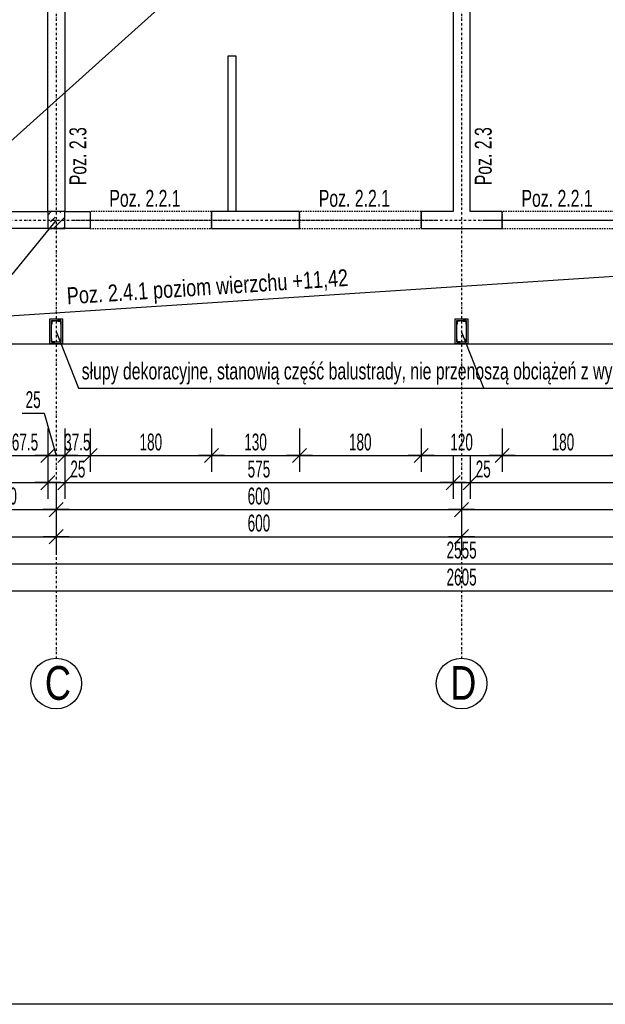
# Model space of a CAD drawing. Header units: millimetres. Extents: x 4959 to 18685, y -2779 to 1721.
# Tile 26 of 41: x 15918 to 16785, y -2278 to -820. Entities that reach past the tile are written whole.
import ezdxf

# ---------------------------------------------------------------- set-up
doc = ezdxf.new("R2010")
doc.units = ezdxf.units.MM
doc.header["$LTSCALE"] = 10
doc.linetypes.add('MO', pattern=[0.7, 0.35, -0.17, 0.01, -0.17])
doc.linetypes.add('MP', pattern=[0.36, 0.2, -0.16])
for name, color, linetype in [('BA_prg', 3, 'Continuous'), ('BA_szr', 1, 'Continuous'), ('BA_txs', 2, 'Continuous'), ('BA_wym', 1, 'Continuous'), ('BD_lpm', 1, 'MP'), ('BD_osm', 1, 'MO'), ('BD_txs', 2, 'Continuous'), ('BD_wic', 1, 'Continuous'), ('BD_wig', 3, 'Continuous'), ('BZ_odn', 1, 'Continuous'), ('BZ_txs', 2, 'Continuous')]:
    doc.layers.add(name, color=color, linetype=linetype)
doc.styles.add('BIKTS', font='bikromsw.shx', dxfattribs={"width": 0.8})
doc.styles.add('BIKWYM', font='bikromsw.shx', dxfattribs={"width": 0.6})
doc.dimstyles.new('BA_KR_100_cm', dxfattribs={"dimtxt": 25, "dimasz": 1.666667, "dimexe": 24, "dimexo": 0, "dimgap": 0, "dimtad": 0, "dimdec": 1, "dimrnd": 0.5, "dimzin": 9, "dimdsep": 46, "dimtxsty": 'BIKWYM', "dimblk": 'WYM-KR', "dimcen": 0, "dimdle": 20, "dimclrd": 256, "dimclre": 256, "dimclrt": 2, "dimadec": 0, "dimazin": 0, "dimtfac": 0.033333, "dimtdec": 1, "dimtmove": 0, "dimatfit": 3, "dimldrblk": 'WYM-KR', "dimfxl": 25, "dimfxlon": 1, "dimtvp": 0.8, "dimtolj": 1, "dimarcsym": 0})
doc.dimstyles.new('BZ_ST_100_cm', dxfattribs={"dimtxt": 25, "dimasz": 1.666667, "dimexe": 24, "dimexo": 0, "dimgap": 0, "dimtad": 0, "dimdec": 1, "dimrnd": 0.5, "dimdsep": 46, "dimtxsty": 'BIKWYM', "dimblk": 'WYM-ST', "dimcen": 0, "dimdle": 20, "dimclrd": 256, "dimclre": 256, "dimclrt": 7, "dimadec": 0, "dimazin": 0, "dimtfac": 0.033333, "dimtdec": 1, "dimtix": 1, "dimtmove": 2, "dimatfit": 3, "dimldrblk": 'WYM-ST', "dimfxl": 25, "dimfxlon": 1, "dimtvp": 0.8, "dimtolj": 1, "dimtzin": 0, "dimarcsym": 0})

# ---------------------------------------------------------------- blocks, each defined once
blk = doc.blocks.new('WYM-ST')
blk.add_hatch(color=256).paths.add_polyline_path([(-13, 2.88), (0, 0), (-13, -2.88)])
blk.add_lwpolyline([(0, 0), (-13, 2.88), (-13, -2.88), (0, 0)])
blk = doc.blocks.new('WYM-KR')
at = {"linetype": 'ByBlock'}
blk.add_line((11.52, 0), (-11.52, 0), dxfattribs=at)
at = {"color": 7, "linetype": 'ByBlock'}
blk.add_line((6.24, 6.24), (-6.24, -6.24), dxfattribs=at)
blk = doc.blocks.new('*D578')
at = {"layer": 'BA_wym', "lineweight": -2}
for p, q in [((15892.5, -1425.8), (15892.5, -1489.8)), ((15960, -1425.8), (15960, -1489.8)), ((15894.1, -1465.8), (15958.3, -1465.8))]:
    blk.add_line(p, q, dxfattribs=at)
at = {"layer": 'Defpoints', "color": 0}
for p in [(15892.5, -1129.4), (15960, -1129.4), (15960, -1465.8)]:
    blk.add_point(p, dxfattribs=at)
at = {"layer": 'BA_wym', "lineweight": -2, "xscale": 1.666666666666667, "yscale": 1.666666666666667, "zscale": 1.666666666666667, "rotation": 180}
blk.add_blockref('WYM-KR', (15892.5, -1465.8), dxfattribs=at)
at = {"layer": 'BA_wym', "lineweight": -2, "xscale": 1.666666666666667, "yscale": 1.666666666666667, "zscale": 1.666666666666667}
blk.add_blockref('WYM-KR', (15960, -1465.8), dxfattribs=at)
at = {"layer": 'BA_wym', "color": 2, "insert": (15926.2, -1445.8), "char_height": 25, "attachment_point": 5, "style": 'BIKWYM'}
blk.add_mtext('\\A1;67.5', dxfattribs=at)
blk = doc.blocks.new('*D579')
at = {"layer": 'BA_wym', "lineweight": -2}
for p, q in [((15922.1, -1403), (15954.5, -1403)), ((15954.5, -1403), (15972.5, -1465.8)), ((15960, -1425.8), (15960, -1489.8)), ((15985, -1425.8), (15985, -1489.8)), ((15958.3, -1465.8), (15956.6, -1465.8)), ((15960, -1465.8), (15985, -1465.8)), ((15986.6, -1465.8), (15988.3, -1465.8))]:
    blk.add_line(p, q, dxfattribs=at)
at = {"layer": 'Defpoints', "color": 0}
for p in [(15960, -1129.4), (15985, -1129.4), (15985, -1465.8)]:
    blk.add_point(p, dxfattribs=at)
at = {"layer": 'BA_wym', "lineweight": -2, "xscale": 1.666666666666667, "yscale": 1.666666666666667, "zscale": 1.666666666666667}
blk.add_blockref('WYM-KR', (15960, -1465.8), dxfattribs=at)
at = {"layer": 'BA_wym', "lineweight": -2, "xscale": 1.666666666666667, "yscale": 1.666666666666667, "zscale": 1.666666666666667, "rotation": 180}
blk.add_blockref('WYM-KR', (15985, -1465.8), dxfattribs=at)
at = {"layer": 'BA_wym', "color": 2, "insert": (15938.3, -1383), "char_height": 25, "attachment_point": 5, "style": 'BIKWYM'}
blk.add_mtext('\\A1;25', dxfattribs=at)
blk = doc.blocks.new('*D580')
at = {"layer": 'BA_wym', "lineweight": -2}
for p, q in [((15985, -1425.8), (15985, -1489.8)), ((16022.5, -1425.8), (16022.5, -1489.8)), ((15983.3, -1465.8), (15981.6, -1465.8)), ((15985, -1465.8), (16022.5, -1465.8)), ((16024.1, -1465.8), (16025.8, -1465.8))]:
    blk.add_line(p, q, dxfattribs=at)
at = {"layer": 'Defpoints', "color": 0}
for p in [(15985, -1129.4), (16022.5, -1129.4), (16022.5, -1465.8)]:
    blk.add_point(p, dxfattribs=at)
at = {"layer": 'BA_wym', "lineweight": -2, "xscale": 1.666666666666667, "yscale": 1.666666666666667, "zscale": 1.666666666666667}
blk.add_blockref('WYM-KR', (15985, -1465.8), dxfattribs=at)
at = {"layer": 'BA_wym', "lineweight": -2, "xscale": 1.666666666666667, "yscale": 1.666666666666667, "zscale": 1.666666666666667, "rotation": 180}
blk.add_blockref('WYM-KR', (16022.5, -1465.8), dxfattribs=at)
at = {"layer": 'BA_wym', "color": 2, "insert": (16003.7, -1445.8), "char_height": 25, "attachment_point": 5, "style": 'BIKWYM'}
blk.add_mtext('\\A1;37.5', dxfattribs=at)
blk = doc.blocks.new('*D581')
at = {"layer": 'BA_wym', "lineweight": -2}
for p, q in [((16022.5, -1425.8), (16022.5, -1489.8)), ((16202.5, -1425.8), (16202.5, -1489.8)), ((16024.1, -1465.8), (16200.8, -1465.8))]:
    blk.add_line(p, q, dxfattribs=at)
at = {"layer": 'Defpoints', "color": 0}
for p in [(16022.5, -1129.4), (16202.5, -1129.4), (16202.5, -1465.8)]:
    blk.add_point(p, dxfattribs=at)
at = {"layer": 'BA_wym', "lineweight": -2, "xscale": 1.666666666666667, "yscale": 1.666666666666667, "zscale": 1.666666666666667, "rotation": 180}
blk.add_blockref('WYM-KR', (16022.5, -1465.8), dxfattribs=at)
at = {"layer": 'BA_wym', "lineweight": -2, "xscale": 1.666666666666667, "yscale": 1.666666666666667, "zscale": 1.666666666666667}
blk.add_blockref('WYM-KR', (16202.5, -1465.8), dxfattribs=at)
at = {"layer": 'BA_wym', "color": 2, "insert": (16112.5, -1445.8), "char_height": 25, "attachment_point": 5, "style": 'BIKWYM'}
blk.add_mtext('\\A1;180', dxfattribs=at)
blk = doc.blocks.new('*D582')
at = {"layer": 'BA_wym', "lineweight": -2}
for p, q in [((16202.5, -1425.8), (16202.5, -1489.8)), ((16332.5, -1425.8), (16332.5, -1489.8)), ((16204.1, -1465.8), (16330.8, -1465.8))]:
    blk.add_line(p, q, dxfattribs=at)
at = {"layer": 'Defpoints', "color": 0}
for p in [(16202.5, -1129.4), (16332.5, -1129.4), (16332.5, -1465.8)]:
    blk.add_point(p, dxfattribs=at)
at = {"layer": 'BA_wym', "lineweight": -2, "xscale": 1.666666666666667, "yscale": 1.666666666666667, "zscale": 1.666666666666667, "rotation": 180}
blk.add_blockref('WYM-KR', (16202.5, -1465.8), dxfattribs=at)
at = {"layer": 'BA_wym', "lineweight": -2, "xscale": 1.666666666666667, "yscale": 1.666666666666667, "zscale": 1.666666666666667}
blk.add_blockref('WYM-KR', (16332.5, -1465.8), dxfattribs=at)
at = {"layer": 'BA_wym', "color": 2, "insert": (16267.5, -1445.8), "char_height": 25, "attachment_point": 5, "style": 'BIKWYM'}
blk.add_mtext('\\A1;130', dxfattribs=at)
blk = doc.blocks.new('*D583')
at = {"layer": 'BA_wym', "lineweight": -2}
for p, q in [((16332.5, -1425.8), (16332.5, -1489.8)), ((16512.5, -1425.8), (16512.5, -1489.8)), ((16334.1, -1465.8), (16510.8, -1465.8))]:
    blk.add_line(p, q, dxfattribs=at)
at = {"layer": 'Defpoints', "color": 0}
for p in [(16332.5, -1129.4), (16512.5, -1129.4), (16512.5, -1465.8)]:
    blk.add_point(p, dxfattribs=at)
at = {"layer": 'BA_wym', "lineweight": -2, "xscale": 1.666666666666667, "yscale": 1.666666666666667, "zscale": 1.666666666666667, "rotation": 180}
blk.add_blockref('WYM-KR', (16332.5, -1465.8), dxfattribs=at)
at = {"layer": 'BA_wym', "lineweight": -2, "xscale": 1.666666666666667, "yscale": 1.666666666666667, "zscale": 1.666666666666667}
blk.add_blockref('WYM-KR', (16512.5, -1465.8), dxfattribs=at)
at = {"layer": 'BA_wym', "color": 2, "insert": (16422.5, -1445.8), "char_height": 25, "attachment_point": 5, "style": 'BIKWYM'}
blk.add_mtext('\\A1;180', dxfattribs=at)
blk = doc.blocks.new('*D584')
at = {"layer": 'BA_wym', "lineweight": -2}
for p, q in [((16512.5, -1425.8), (16512.5, -1489.8)), ((16632.5, -1425.8), (16632.5, -1489.8)), ((16514.1, -1465.8), (16630.8, -1465.8))]:
    blk.add_line(p, q, dxfattribs=at)
at = {"layer": 'Defpoints', "color": 0}
for p in [(16512.5, -1129.4), (16632.5, -1129.4), (16632.5, -1465.8)]:
    blk.add_point(p, dxfattribs=at)
at = {"layer": 'BA_wym', "lineweight": -2, "xscale": 1.666666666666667, "yscale": 1.666666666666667, "zscale": 1.666666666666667, "rotation": 180}
blk.add_blockref('WYM-KR', (16512.5, -1465.8), dxfattribs=at)
at = {"layer": 'BA_wym', "lineweight": -2, "xscale": 1.666666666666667, "yscale": 1.666666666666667, "zscale": 1.666666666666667}
blk.add_blockref('WYM-KR', (16632.5, -1465.8), dxfattribs=at)
at = {"layer": 'BA_wym', "color": 2, "insert": (16572.5, -1445.8), "char_height": 25, "attachment_point": 5, "style": 'BIKWYM'}
blk.add_mtext('\\A1;120', dxfattribs=at)
blk = doc.blocks.new('*D585')
at = {"layer": 'BA_wym', "lineweight": -2}
for p, q in [((16632.5, -1425.8), (16632.5, -1489.8)), ((16812.5, -1425.8), (16812.5, -1489.8)), ((16634.1, -1465.8), (16810.8, -1465.8))]:
    blk.add_line(p, q, dxfattribs=at)
at = {"layer": 'Defpoints', "color": 0}
for p in [(16632.5, -1129.4), (16812.5, -1129.4), (16812.5, -1465.8)]:
    blk.add_point(p, dxfattribs=at)
at = {"layer": 'BA_wym', "lineweight": -2, "xscale": 1.666666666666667, "yscale": 1.666666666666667, "zscale": 1.666666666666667, "rotation": 180}
blk.add_blockref('WYM-KR', (16632.5, -1465.8), dxfattribs=at)
at = {"layer": 'BA_wym', "lineweight": -2, "xscale": 1.666666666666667, "yscale": 1.666666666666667, "zscale": 1.666666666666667}
blk.add_blockref('WYM-KR', (16812.5, -1465.8), dxfattribs=at)
at = {"layer": 'BA_wym', "color": 2, "insert": (16722.5, -1445.8), "char_height": 25, "attachment_point": 5, "style": 'BIKWYM'}
blk.add_mtext('\\A1;180', dxfattribs=at)
blk = doc.blocks.new('*D333')
at = {"layer": 'BA_wym', "lineweight": -2}
for p, q in [((15295, -1465.8), (15295, -1529.8)), ((15960, -1465.8), (15960, -1529.8)), ((15296.6, -1505.8), (15958.3, -1505.8))]:
    blk.add_line(p, q, dxfattribs=at)
at = {"layer": 'Defpoints', "color": 0}
for p in [(15960, -1104.4), (15295, -1300.4), (15960, -1505.8)]:
    blk.add_point(p, dxfattribs=at)
at = {"layer": 'BA_wym', "lineweight": -2, "xscale": 1.666666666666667, "yscale": 1.666666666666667, "zscale": 1.666666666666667, "rotation": 180}
blk.add_blockref('WYM-KR', (15295, -1505.8), dxfattribs=at)
at = {"layer": 'BA_wym', "lineweight": -2, "xscale": 1.666666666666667, "yscale": 1.666666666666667, "zscale": 1.666666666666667}
blk.add_blockref('WYM-KR', (15960, -1505.8), dxfattribs=at)
at = {"layer": 'BA_wym', "color": 2, "insert": (15627.5, -1485.8), "char_height": 25, "attachment_point": 5, "style": 'BIKWYM'}
blk.add_mtext('\\A1;665', dxfattribs=at)
blk = doc.blocks.new('*D334')
at = {"layer": 'BA_wym', "lineweight": -2}
for p, q in [((15960, -1465.8), (15960, -1529.8)), ((15985, -1465.8), (15985, -1529.8)), ((15958.3, -1505.8), (15956.6, -1505.8)), ((15960, -1505.8), (15985, -1505.8)), ((15986.6, -1505.8), (16020.7, -1505.8))]:
    blk.add_line(p, q, dxfattribs=at)
at = {"layer": 'Defpoints', "color": 0}
for p in [(15960, -1104.4), (15985, -1104.4), (15985, -1505.8)]:
    blk.add_point(p, dxfattribs=at)
at = {"layer": 'BA_wym', "lineweight": -2, "xscale": 1.666666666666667, "yscale": 1.666666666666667, "zscale": 1.666666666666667}
blk.add_blockref('WYM-KR', (15960, -1505.8), dxfattribs=at)
at = {"layer": 'BA_wym', "lineweight": -2, "xscale": 1.666666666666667, "yscale": 1.666666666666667, "zscale": 1.666666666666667, "rotation": 180}
blk.add_blockref('WYM-KR', (15985, -1505.8), dxfattribs=at)
at = {"layer": 'BA_wym', "color": 2, "insert": (16004.5, -1485.8), "char_height": 25, "attachment_point": 5, "style": 'BIKWYM'}
blk.add_mtext('\\A1;25', dxfattribs=at)
blk = doc.blocks.new('*D335')
at = {"layer": 'BA_wym', "lineweight": -2}
for p, q in [((15985, -1465.8), (15985, -1529.8)), ((16560, -1465.8), (16560, -1529.8)), ((15986.6, -1505.8), (16558.3, -1505.8))]:
    blk.add_line(p, q, dxfattribs=at)
at = {"layer": 'Defpoints', "color": 0}
for p in [(15985, -1104.4), (16560, -1104.4), (16560, -1505.8)]:
    blk.add_point(p, dxfattribs=at)
at = {"layer": 'BA_wym', "lineweight": -2, "xscale": 1.666666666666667, "yscale": 1.666666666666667, "zscale": 1.666666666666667, "rotation": 180}
blk.add_blockref('WYM-KR', (15985, -1505.8), dxfattribs=at)
at = {"layer": 'BA_wym', "lineweight": -2, "xscale": 1.666666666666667, "yscale": 1.666666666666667, "zscale": 1.666666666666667}
blk.add_blockref('WYM-KR', (16560, -1505.8), dxfattribs=at)
at = {"layer": 'BA_wym', "color": 2, "insert": (16272.5, -1485.8), "char_height": 25, "attachment_point": 5, "style": 'BIKWYM'}
blk.add_mtext('\\A1;575', dxfattribs=at)
blk = doc.blocks.new('*D336')
at = {"layer": 'BA_wym', "lineweight": -2}
for p, q in [((16560, -1465.8), (16560, -1529.8)), ((16585, -1465.8), (16585, -1529.8)), ((16558.3, -1505.8), (16556.6, -1505.8)), ((16560, -1505.8), (16585, -1505.8)), ((16586.6, -1505.8), (16620.7, -1505.8))]:
    blk.add_line(p, q, dxfattribs=at)
at = {"layer": 'Defpoints', "color": 0}
for p in [(16560, -1104.4), (16585, -1104.4), (16585, -1505.8)]:
    blk.add_point(p, dxfattribs=at)
at = {"layer": 'BA_wym', "lineweight": -2, "xscale": 1.666666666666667, "yscale": 1.666666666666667, "zscale": 1.666666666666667}
blk.add_blockref('WYM-KR', (16560, -1505.8), dxfattribs=at)
at = {"layer": 'BA_wym', "lineweight": -2, "xscale": 1.666666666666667, "yscale": 1.666666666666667, "zscale": 1.666666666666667, "rotation": 180}
blk.add_blockref('WYM-KR', (16585, -1505.8), dxfattribs=at)
at = {"layer": 'BA_wym', "color": 2, "insert": (16604.5, -1485.8), "char_height": 25, "attachment_point": 5, "style": 'BIKWYM'}
blk.add_mtext('\\A1;25', dxfattribs=at)
blk = doc.blocks.new('*D337')
at = {"layer": 'BA_wym', "lineweight": -2}
for p, q in [((16585, -1465.8), (16585, -1529.8)), ((17160, -1465.8), (17160, -1529.8)), ((16586.6, -1505.8), (17158.3, -1505.8))]:
    blk.add_line(p, q, dxfattribs=at)
at = {"layer": 'Defpoints', "color": 0}
for p in [(16585, -1104.4), (17160, -1104.4), (17160, -1505.8)]:
    blk.add_point(p, dxfattribs=at)
at = {"layer": 'BA_wym', "lineweight": -2, "xscale": 1.666666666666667, "yscale": 1.666666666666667, "zscale": 1.666666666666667, "rotation": 180}
blk.add_blockref('WYM-KR', (16585, -1505.8), dxfattribs=at)
at = {"layer": 'BA_wym', "lineweight": -2, "xscale": 1.666666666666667, "yscale": 1.666666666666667, "zscale": 1.666666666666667}
blk.add_blockref('WYM-KR', (17160, -1505.8), dxfattribs=at)
at = {"layer": 'BA_wym', "color": 2, "insert": (16872.5, -1485.8), "char_height": 25, "attachment_point": 5, "style": 'BIKWYM'}
blk.add_mtext('\\A1;575', dxfattribs=at)
blk = doc.blocks.new('*D343')
at = {"layer": 'BA_wym', "lineweight": -2}
for p, q in [((15822.5, -1505.8), (15822.5, -1569.8)), ((15972.5, -1505.8), (15972.5, -1569.8)), ((15824.1, -1545.8), (15970.8, -1545.8))]:
    blk.add_line(p, q, dxfattribs=at)
at = {"layer": 'Defpoints', "color": 0}
for p in [(15972.5, -1023.8), (15822.5, -1129.4), (15972.5, -1545.8)]:
    blk.add_point(p, dxfattribs=at)
at = {"layer": 'BA_wym', "lineweight": -2, "xscale": 1.666666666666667, "yscale": 1.666666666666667, "zscale": 1.666666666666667, "rotation": 180}
blk.add_blockref('WYM-KR', (15822.5, -1545.8), dxfattribs=at)
at = {"layer": 'BA_wym', "lineweight": -2, "xscale": 1.666666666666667, "yscale": 1.666666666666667, "zscale": 1.666666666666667}
blk.add_blockref('WYM-KR', (15972.5, -1545.8), dxfattribs=at)
at = {"layer": 'BA_wym', "color": 2, "insert": (15897.5, -1525.8), "char_height": 25, "attachment_point": 5, "style": 'BIKWYM'}
blk.add_mtext('\\A1;150', dxfattribs=at)
blk = doc.blocks.new('*D344')
at = {"layer": 'BA_wym', "lineweight": -2}
for p, q in [((15972.5, -1505.8), (15972.5, -1569.8)), ((16572.5, -1505.8), (16572.5, -1569.8)), ((15974.1, -1545.8), (16570.8, -1545.8))]:
    blk.add_line(p, q, dxfattribs=at)
at = {"layer": 'Defpoints', "color": 0}
for p in [(15972.5, -1023.8), (16572.5, -1129.4), (16572.5, -1545.8)]:
    blk.add_point(p, dxfattribs=at)
at = {"layer": 'BA_wym', "lineweight": -2, "xscale": 1.666666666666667, "yscale": 1.666666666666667, "zscale": 1.666666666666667, "rotation": 180}
blk.add_blockref('WYM-KR', (15972.5, -1545.8), dxfattribs=at)
at = {"layer": 'BA_wym', "lineweight": -2, "xscale": 1.666666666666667, "yscale": 1.666666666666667, "zscale": 1.666666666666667}
blk.add_blockref('WYM-KR', (16572.5, -1545.8), dxfattribs=at)
at = {"layer": 'BA_wym', "color": 2, "insert": (16272.5, -1525.8), "char_height": 25, "attachment_point": 5, "style": 'BIKWYM'}
blk.add_mtext('\\A1;600', dxfattribs=at)
blk = doc.blocks.new('*D345')
at = {"layer": 'BA_wym', "lineweight": -2}
for p, q in [((16572.5, -1505.8), (16572.5, -1569.8)), ((17172.5, -1505.8), (17172.5, -1569.8)), ((16574.1, -1545.8), (17170.8, -1545.8))]:
    blk.add_line(p, q, dxfattribs=at)
at = {"layer": 'Defpoints', "color": 0}
for p in [(16572.5, -1129.4), (17172.5, -1129.4), (17172.5, -1545.8)]:
    blk.add_point(p, dxfattribs=at)
at = {"layer": 'BA_wym', "lineweight": -2, "xscale": 1.666666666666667, "yscale": 1.666666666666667, "zscale": 1.666666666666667, "rotation": 180}
blk.add_blockref('WYM-KR', (16572.5, -1545.8), dxfattribs=at)
at = {"layer": 'BA_wym', "lineweight": -2, "xscale": 1.666666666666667, "yscale": 1.666666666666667, "zscale": 1.666666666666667}
blk.add_blockref('WYM-KR', (17172.5, -1545.8), dxfattribs=at)
at = {"layer": 'BA_wym', "color": 2, "insert": (16872.5, -1525.8), "char_height": 25, "attachment_point": 5, "style": 'BIKWYM'}
blk.add_mtext('\\A1;600', dxfattribs=at)
blk = doc.blocks.new('*D349')
at = {"layer": 'BA_wym', "lineweight": -2}
for p, q in [((15270, -1545.8), (15270, -1609.8)), ((15972.5, -1545.8), (15972.5, -1609.8)), ((15271.6, -1585.8), (15970.8, -1585.8))]:
    blk.add_line(p, q, dxfattribs=at)
at = {"layer": 'Defpoints', "color": 0}
for p in [(15972.5, -1263.4), (15270, -1300.4), (15972.5, -1585.8)]:
    blk.add_point(p, dxfattribs=at)
at = {"layer": 'BA_wym', "lineweight": -2, "xscale": 1.666666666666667, "yscale": 1.666666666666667, "zscale": 1.666666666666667, "rotation": 180}
blk.add_blockref('WYM-KR', (15270, -1585.8), dxfattribs=at)
at = {"layer": 'BA_wym', "lineweight": -2, "xscale": 1.666666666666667, "yscale": 1.666666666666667, "zscale": 1.666666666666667}
blk.add_blockref('WYM-KR', (15972.5, -1585.8), dxfattribs=at)
at = {"layer": 'BA_wym', "color": 2, "insert": (15621.2, -1565.8), "char_height": 25, "attachment_point": 5, "style": 'BIKWYM'}
blk.add_mtext('\\A1;702.5', dxfattribs=at)
blk = doc.blocks.new('*D350')
at = {"layer": 'BA_wym', "lineweight": -2}
for p, q in [((15972.5, -1545.8), (15972.5, -1609.8)), ((16572.5, -1545.8), (16572.5, -1609.8)), ((15974.1, -1585.8), (16570.8, -1585.8))]:
    blk.add_line(p, q, dxfattribs=at)
at = {"layer": 'Defpoints', "color": 0}
for p in [(16572.5, -1151.5), (15972.5, -1263.4), (16572.5, -1585.8)]:
    blk.add_point(p, dxfattribs=at)
at = {"layer": 'BA_wym', "lineweight": -2, "xscale": 1.666666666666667, "yscale": 1.666666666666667, "zscale": 1.666666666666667, "rotation": 180}
blk.add_blockref('WYM-KR', (15972.5, -1585.8), dxfattribs=at)
at = {"layer": 'BA_wym', "lineweight": -2, "xscale": 1.666666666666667, "yscale": 1.666666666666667, "zscale": 1.666666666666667}
blk.add_blockref('WYM-KR', (16572.5, -1585.8), dxfattribs=at)
at = {"layer": 'BA_wym', "color": 2, "insert": (16272.5, -1565.8), "char_height": 25, "attachment_point": 5, "style": 'BIKWYM'}
blk.add_mtext('\\A1;600', dxfattribs=at)
blk = doc.blocks.new('*D351')
at = {"layer": 'BA_wym', "lineweight": -2}
for p, q in [((16572.5, -1545.8), (16572.5, -1609.8)), ((17172.5, -1545.8), (17172.5, -1609.8)), ((16574.1, -1585.8), (17170.8, -1585.8))]:
    blk.add_line(p, q, dxfattribs=at)
at = {"layer": 'Defpoints', "color": 0}
for p in [(16572.5, -1151.5), (17172.5, -1263.4), (17172.5, -1585.8)]:
    blk.add_point(p, dxfattribs=at)
at = {"layer": 'BA_wym', "lineweight": -2, "xscale": 1.666666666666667, "yscale": 1.666666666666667, "zscale": 1.666666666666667, "rotation": 180}
blk.add_blockref('WYM-KR', (16572.5, -1585.8), dxfattribs=at)
at = {"layer": 'BA_wym', "lineweight": -2, "xscale": 1.666666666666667, "yscale": 1.666666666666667, "zscale": 1.666666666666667}
blk.add_blockref('WYM-KR', (17172.5, -1585.8), dxfattribs=at)
at = {"layer": 'BA_wym', "color": 2, "insert": (16872.5, -1565.8), "char_height": 25, "attachment_point": 5, "style": 'BIKWYM'}
blk.add_mtext('\\A1;600', dxfattribs=at)
blk = doc.blocks.new('*D354')
at = {"layer": 'BA_wym', "lineweight": -2}
for p, q in [((15295, -1585.8), (15295, -1649.8)), ((17850, -1585.8), (17850, -1649.8)), ((15296.6, -1625.8), (17848.3, -1625.8))]:
    blk.add_line(p, q, dxfattribs=at)
at = {"layer": 'Defpoints', "color": 0}
for p in [(15295, -1300.4), (17850, -1300.4), (17850, -1625.8)]:
    blk.add_point(p, dxfattribs=at)
at = {"layer": 'BA_wym', "lineweight": -2, "xscale": 1.666666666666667, "yscale": 1.666666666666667, "zscale": 1.666666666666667, "rotation": 180}
blk.add_blockref('WYM-KR', (15295, -1625.8), dxfattribs=at)
at = {"layer": 'BA_wym', "lineweight": -2, "xscale": 1.666666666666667, "yscale": 1.666666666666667, "zscale": 1.666666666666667}
blk.add_blockref('WYM-KR', (17850, -1625.8), dxfattribs=at)
at = {"layer": 'BA_wym', "color": 2, "insert": (16572.5, -1605.8), "char_height": 25, "attachment_point": 5, "style": 'BIKWYM'}
blk.add_mtext('\\A1;2555', dxfattribs=at)
blk = doc.blocks.new('*D356')
at = {"layer": 'BA_wym', "lineweight": -2}
for p, q in [((15270, -1625.8), (15270, -1689.8)), ((17875, -1625.8), (17875, -1689.8)), ((15271.6, -1665.8), (17873.3, -1665.8))]:
    blk.add_line(p, q, dxfattribs=at)
at = {"layer": 'Defpoints', "color": 0}
for p in [(15270, -1300.4), (17875, -1300.4), (17875, -1665.8)]:
    blk.add_point(p, dxfattribs=at)
at = {"layer": 'BA_wym', "lineweight": -2, "xscale": 1.666666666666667, "yscale": 1.666666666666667, "zscale": 1.666666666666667, "rotation": 180}
blk.add_blockref('WYM-KR', (15270, -1665.8), dxfattribs=at)
at = {"layer": 'BA_wym', "lineweight": -2, "xscale": 1.666666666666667, "yscale": 1.666666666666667, "zscale": 1.666666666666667}
blk.add_blockref('WYM-KR', (17875, -1665.8), dxfattribs=at)
at = {"layer": 'BA_wym', "color": 2, "insert": (16572.5, -1645.8), "char_height": 25, "attachment_point": 5, "style": 'BIKWYM'}
blk.add_mtext('\\A1;2605', dxfattribs=at)

msp = doc.modelspace()

# ---------------------------------------------------------------- hatches: boundary and pattern name
at = {"layer": 'BA_szr'}
h = msp.add_hatch(dxfattribs=at)
h.set_pattern_fill('BIK_ZELBET', color=256, scale=100, angle=45, pattern_type=2)
h.set_pattern_definition([(45, (4346.184, -2173.24), (-14.142136, 14.142136), []), (45, (4339.113, -2166.168), (-14.142136, 14.142136), [10, -10])])
h.paths.add_polyline_path([(15959.96, -1129.39), (15984.96, -1129.39), (15984.96, -1104.39), (15959.96, -1104.39)])

# ---------------------------------------------------------------- linework, layer by layer
at = {"layer": 'BA_prg', "color": 8}
for points in [[(15965.46, -1265.89), (15970.46, -1265.89), (15970.46, -1266.14, -0.4142136), (15970.11, -1266.49), (15966.76, -1266.49, 0.4142136), (15966.06, -1267.19), (15966.06, -1270.54, -0.4142136), (15965.71, -1270.89), (15965.46, -1270.89)], [(15979.46, -1265.89), (15974.46, -1265.89), (15974.46, -1266.14, 0.4142136), (15974.81, -1266.49), (15978.16, -1266.49, -0.4142136), (15978.86, -1267.19), (15978.86, -1270.54, 0.4142136), (15979.21, -1270.89), (15979.46, -1270.89)], [(16565.46, -1265.89), (16570.46, -1265.89), (16570.46, -1266.14, -0.4142136), (16570.11, -1266.49), (16566.76, -1266.49, 0.4142136), (16566.06, -1267.19), (16566.06, -1270.54, -0.4142136), (16565.71, -1270.89), (16565.46, -1270.89)], [(16579.46, -1265.89), (16574.46, -1265.89), (16574.46, -1266.14, 0.4142136), (16574.81, -1266.49), (16578.16, -1266.49, -0.4142136), (16578.86, -1267.19), (16578.86, -1270.54, 0.4142136), (16579.21, -1270.89), (16579.46, -1270.89)], [(15965.46, -1297.89), (15970.46, -1297.89), (15970.46, -1297.64, 0.4142136), (15970.11, -1297.29), (15966.76, -1297.29, -0.4142136), (15966.06, -1296.59), (15966.06, -1293.24, 0.4142136), (15965.71, -1292.89), (15965.46, -1292.89)], [(15979.46, -1297.89), (15974.46, -1297.89), (15974.46, -1297.64, -0.4142136), (15974.81, -1297.29), (15978.16, -1297.29, 0.4142136), (15978.86, -1296.59), (15978.86, -1293.24, -0.4142136), (15979.21, -1292.89), (15979.46, -1292.89)], [(16565.46, -1297.89), (16570.46, -1297.89), (16570.46, -1297.64, 0.4142136), (16570.11, -1297.29), (16566.76, -1297.29, -0.4142136), (16566.06, -1296.59), (16566.06, -1293.24, 0.4142136), (16565.71, -1292.89), (16565.46, -1292.89)], [(16579.46, -1297.89), (16574.46, -1297.89), (16574.46, -1297.64, -0.4142136), (16574.81, -1297.29), (16578.16, -1297.29, 0.4142136), (16578.86, -1296.59), (16578.86, -1293.24, -0.4142136), (16579.21, -1292.89), (16579.46, -1292.89)]]:
    msp.add_lwpolyline(points, format="xyb", close=True, dxfattribs=at)
at = {"layer": 'BD_lpm'}
for points in [[(16022.46, -1129.39), (16202.46, -1129.39), (16202.46, -1104.39), (16022.46, -1104.39)], [(16332.46, -1129.39), (16512.46, -1129.39), (16512.46, -1104.39), (16332.46, -1104.39)], [(16632.46, -1129.39), (16812.46, -1129.39), (16812.46, -1104.39), (16632.46, -1104.39)]]:
    msp.add_lwpolyline(points, close=True, dxfattribs=at)
at = {"layer": 'BD_osm', "color": 5}
for p, q in [((15997.46, -1116.89), (16227.46, -1116.89)), ((16307.46, -1116.89), (16537.46, -1116.89)), ((16607.46, -1116.89), (16837.46, -1116.89))]:
    msp.add_line(p, q, dxfattribs=at)
at = {"layer": 'BD_osm'}
for points in [[(15972.46, 1106.61), (15972.46, -1765.84)], [(16572.46, 1106.61), (16572.46, -1765.84)], [(14909.96, -1116.89), (18234.96, -1116.89)]]:
    msp.add_lwpolyline(points, dxfattribs=at)
at = {"layer": 'BD_wic', "color": 5}
msp.add_line((14482.16, -2278.36), (18684.72, 1497.78), dxfattribs=at)
msp.add_lwpolyline([(14482.16, 1497.78), (18684.72, 1497.78), (18684.72, -2278.36), (14482.16, -2278.36)], close=True, dxfattribs=at)
at = {"layer": 'BD_wic'}
for points in [[(16226.96, -1104.39), (16226.96, -873.89), (16238.46, -873.89), (16238.46, -1104.39)], [(15269.96, -1300.39), (17874.96, -1129.39)], [(15294.96, -1300.39), (17849.96, -1300.39)]]:
    msp.add_lwpolyline(points, dxfattribs=at)
at = {"layer": 'BD_wic', "color": 8}
for points in [[(15962.96, -1263.39), (15981.96, -1263.39), (15981.96, -1300.39), (15962.96, -1300.39)], [(15979.46, -1297.89), (15965.46, -1297.89), (15965.46, -1265.89), (15979.46, -1265.89)], [(16562.96, -1263.39), (16581.96, -1263.39), (16581.96, -1300.39), (16562.96, -1300.39)], [(16579.46, -1297.89), (16565.46, -1297.89), (16565.46, -1265.89), (16579.46, -1265.89)]]:
    msp.add_lwpolyline(points, close=True, dxfattribs=at)
at = {"layer": 'BD_wic'}
for centre in [(15972.46, -1803.34), (16572.46, -1803.34)]:
    msp.add_circle(centre, 37.5, dxfattribs=at)
at = {"layer": 'BD_wig'}
for points in [[(15892.46, -1129.39), (15892.46, -1104.39), (15959.96, -1104.39), (15959.96, -379.39), (15945.96, -379.39), (15945.96, -354.39), (16179.46, -354.39), (16179.46, -379.39), (15984.96, -379.39), (15984.96, -1104.39), (16022.46, -1104.39), (16022.46, -1129.39), (15892.46, -1129.39)], [(16559.96, -1104.39), (16512.46, -1104.39), (16512.46, -1129.39), (16632.46, -1129.39), (16632.46, -1104.39), (16584.96, -1104.39), (16584.96, -379.39), (16865.46, -379.39), (16865.46, -354.39), (16279.46, -354.39), (16279.46, -379.39), (16559.96, -379.39), (16559.96, -1104.39)]]:
    msp.add_lwpolyline(points, dxfattribs=at)
for points in [[(15959.96, -1129.39), (15984.96, -1129.39), (15984.96, -1104.39), (15959.96, -1104.39)], [(16202.46, -1129.39), (16332.46, -1129.39), (16332.46, -1104.39), (16202.46, -1104.39)]]:
    msp.add_lwpolyline(points, close=True, dxfattribs=at)
at = {"layer": 'BZ_odn'}
msp.add_line((16605.28, -1365.84), (16572.46, -1281.89), dxfattribs=at)

# ---------------------------------------------------------------- texts
at = {"layer": 'BA_txs', "style": 'BIKTS'}
for s, rotation, width, p in [('Poz. 2.3', 90, 0.7, (16017.01, -1065.27)), ('Poz. 2.3', 90, 0.7, (16617.01, -1065.27)), ('Poz. 2.4.1 poziom wierzchu +11,42', 3.75568, 0.8, (15988.97, -1241.73))]:
    msp.add_text(s, height=25, rotation=rotation, dxfattribs=dict(at, width=width)).set_placement(p)
at = {"layer": 'BA_txs', "style": 'BIKTS', "width": 0.7}
for p in [(16051.14, -1097.24), (16361.14, -1097.24), (16661.14, -1097.24)]:
    msp.add_text('Poz. 2.2.1', height=25, dxfattribs=at).set_placement(p)
at = {"layer": 'BD_txs', "style": 'BIKTS', "width": 0.8}
for s, p in [('C', (15955.65, -1827.41)), ('D', (16555.65, -1827.41))]:
    msp.add_text(s, height=50, dxfattribs=at).set_placement(p)
at = {"layer": 'BZ_txs', "insert": (16010.14, -1327.92), "char_height": 25, "width": 1484.2954, "attachment_point": 1, "style": 'BIKTS'}
msp.add_mtext('{\\W0.7;słupy dekoracyjne, stanowią część balustrady, nie przenoszą obciążeń z wyższych kondygnacji }', dxfattribs=at)

# ---------------------------------------------------------------- dimensions: what is measured, and where the dimension line sits
at = {"layer": 'BA_wym'}
for base, p1, p2, override, picture, middle in [((15972.46, -1545.84), (15822.46, -1129.39), (15972.46, -1023.81), {"dimtmove": 1, "dimatfit": 1, "dimfxl": 40}, '*D343', (15897.46, -1525.84)), ((16572.46, -1545.84), (15972.46, -1023.81), (16572.46, -1129.39), {"dimtmove": 1, "dimatfit": 1, "dimfxl": 40}, '*D344', (16272.46, -1525.84)), ((15959.96, -1505.84), (15294.96, -1300.39), (15959.96, -1104.39), {"dimtmove": 1, "dimatfit": 1, "dimfxl": 40}, '*D333', (15627.46, -1485.84)), ((15984.96, -1505.84), (15959.96, -1104.39), (15984.96, -1104.39), {"dimblk": 'WYM-KR', "dimatfit": 1, "dimfxl": 40}, '*D334', (16004.48, -1485.84)), ((16559.96, -1505.84), (15984.96, -1104.39), (16559.96, -1104.39), {"dimtmove": 1, "dimatfit": 1, "dimfxl": 40}, '*D335', (16272.46, -1485.84)), ((16584.96, -1505.84), (16559.96, -1104.39), (16584.96, -1104.39), {"dimblk": 'WYM-KR', "dimatfit": 1, "dimfxl": 40}, '*D336', (16604.48, -1485.84)), ((17159.96, -1505.84), (16584.96, -1104.39), (17159.96, -1104.39), {"dimtmove": 1, "dimatfit": 1, "dimfxl": 40}, '*D337', (16872.46, -1485.84)), ((15959.96, -1465.84), (15892.46, -1129.39), (15959.96, -1129.39), {"dimtmove": 1, "dimatfit": 1, "dimfxl": 40}, '*D578', (15926.21, -1445.84)), ((16202.46, -1465.84), (16022.46, -1129.39), (16202.46, -1129.39), {"dimtmove": 1, "dimatfit": 1, "dimfxl": 40}, '*D581', (16112.46, -1445.84)), ((16332.46, -1465.84), (16202.46, -1129.39), (16332.46, -1129.39), {"dimtmove": 1, "dimatfit": 1, "dimfxl": 40}, '*D582', (16267.46, -1445.84)), ((16512.46, -1465.84), (16332.46, -1129.39), (16512.46, -1129.39), {"dimtmove": 1, "dimatfit": 1, "dimfxl": 40}, '*D583', (16422.46, -1445.84)), ((16632.46, -1465.84), (16512.46, -1129.39), (16632.46, -1129.39), {"dimtmove": 1, "dimatfit": 1, "dimfxl": 40}, '*D584', (16572.46, -1445.84)), ((17172.46, -1545.84), (16572.46, -1129.39), (17172.46, -1129.39), {"dimtmove": 1, "dimatfit": 1, "dimfxl": 40}, '*D345', (16872.46, -1525.84)), ((16812.46, -1465.84), (16632.46, -1129.39), (16812.46, -1129.39), {"dimtmove": 1, "dimatfit": 1, "dimfxl": 40}, '*D585', (16722.46, -1445.84)), ((16572.46, -1585.84), (15972.46, -1263.39), (16572.46, -1151.49), {"dimatfit": 1, "dimfxl": 40}, '*D350', (16272.46, -1565.84)), ((17172.46, -1585.84), (16572.46, -1151.49), (17172.46, -1263.39), {"dimtmove": 1, "dimatfit": 1, "dimfxl": 40}, '*D351', (16872.46, -1565.84)), ((15972.46, -1585.84), (15269.96, -1300.39), (15972.46, -1263.39), {"dimatfit": 1, "dimfxl": 40}, '*D349', (15621.21, -1565.84)), ((17874.96, -1665.84), (15269.96, -1300.39), (17874.96, -1300.39), {"dimatfit": 1, "dimfxl": 40}, '*D356', (16572.46, -1645.84)), ((17849.96, -1625.84), (15294.96, -1300.39), (17849.96, -1300.39), {"dimtmove": 1, "dimatfit": 1, "dimfxl": 40}, '*D354', (16572.46, -1605.84))]:
    dim = msp.add_linear_dim(base=base, p1=p1, p2=p2, dimstyle='BA_KR_100_cm', override=override, dxfattribs=at)
    dim.commit()
    dim.dimension.update_dxf_attribs({"geometry": picture, "text_midpoint": middle})
for base, p1, p2, override, picture, middle in [((15984.96, -1465.84), (15959.96, -1129.39), (15984.96, -1129.39), {"dimtmove": 1, "dimatfit": 1, "dimfxl": 40}, '*D579', (15954.45, -1402.99)), ((16022.46, -1465.84), (15984.96, -1129.39), (16022.46, -1129.39), {"dimblk": 'WYM-KR', "dimatfit": 1, "dimfxl": 40}, '*D580', (16003.71, -1465.84))]:
    dim = msp.add_linear_dim(base=base, p1=p1, p2=p2, dimstyle='BA_KR_100_cm', override=override, dxfattribs=at)
    dim.commit()
    dim.dimension.update_dxf_attribs({"geometry": picture, "text_midpoint": middle, "dimtype": 160})

# ---------------------------------------------------------------- leaders
at = {"layer": 'BZ_odn', "has_arrowhead": 0}
for points in [[(15972.46, -1116.89), (15906.76, -1197.38), (15720.38, -1197.38)], [(15972.46, -1281.89), (16005.28, -1365.84), (17312.8, -1365.84)]]:
    msp.add_leader(points, dimstyle='BZ_ST_100_cm', dxfattribs=at)

doc.saveas('drawing.dxf')
